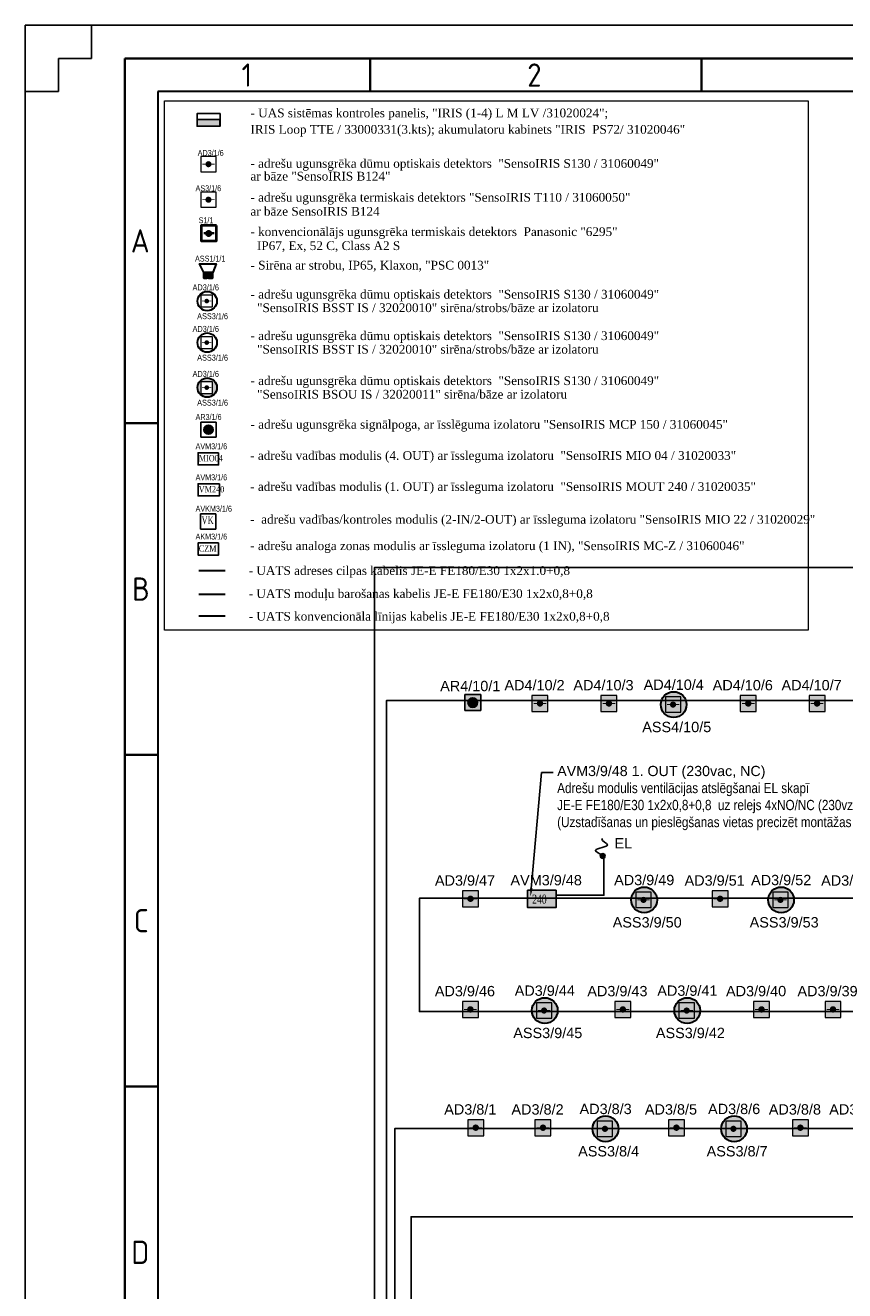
# Model space of a CAD drawing. Header units: millimetres. Extents: x -197461 to 862495, y -970068 to 63888.
# Tile 6 of 205: x -138828 to -122060, y -688896 to -663012. Entities that reach past the tile are written whole.
import ezdxf
from ezdxf import colors
from ezdxf.entities.mleader import LeaderData, LeaderLine
from ezdxf.math import Vec2, Vec3

# ---------------------------------------------------------------- set-up
doc = ezdxf.new("R2010")
doc.units = ezdxf.units.MM
doc.layers.get('0').update_dxf_attribs({"linetype": 'CONTINUOUS'})
for name, color, linetype, lineweight in [('Hatch', 7, 'CONTINUOUS', 0), ('Karlis_UAS_black', 7, 'CONTINUOUS', 30), ('S-STRS', 7, 'CONTINUOUS', 9)]:
    doc.layers.add(name, color=color, linetype=linetype, lineweight=lineweight)
doc.layers.add('Rasējuma lapa', color=7, linetype='CONTINUOUS')
doc.layers.add('UAS', color=240, linetype='CONTINUOUS')
doc.styles.add('ARIAL', font='arialbd.ttf')
doc.styles.add('ISO', font='iso')
doc.styles.add('Karlis_times', font='times.ttf', dxfattribs={"height": 2.2})
doc.styles.add('saurais70', font='arial.ttf', dxfattribs={"width": 0.7, "height": 250})

# ---------------------------------------------------------------- blocks, each defined once
blk = doc.blocks.new('A2_L')
at = {"layer": 'Rasējuma lapa'}
for p, q in [((0, 420), (-594, 420)), ((-594, 420), (-594, 0)), ((-584, 420), (-584, 415)), ((-584, 415), (-589, 415)), ((-589, 415), (-589, 410)), ((-589, 410), (-594, 410))]:
    blk.add_line(p, q, dxfattribs=at)
at = {"layer": 'Rasējuma lapa', "lineweight": 35}
for p, q in [((-5, 415), (-579, 415)), ((-579, 415), (-579, 5)), ((-542, 410), (-542, 415)), ((-492, 410), (-492, 415)), ((-574, 360), (-579, 360)), ((-574, 310), (-579, 310)), ((-574, 260), (-579, 260))]:
    blk.add_line(p, q, dxfattribs=at)
at = {"layer": 'Rasējuma lapa', "lineweight": 30}
for p, q in [((-10, 410), (-574, 410)), ((-574, 410), (-574, 10))]:
    blk.add_line(p, q, dxfattribs=at)
at = {"layer": 'Rasējuma lapa', "style": 'ISO'}
for s, p in [('1', (-561.38, 410.75)), ('2', (-518.29, 410.75)), ('A', (-578.08, 385.75)), ('B', (-577.9, 333.25)), ('C', (-577.64, 283.25)), ('D', (-578, 233.25))]:
    blk.add_text(s, height=3.5, dxfattribs=at).set_placement(p)
blk = doc.blocks.new('*U1293')
at = {"layer": 'Rasējuma lapa'}
blk.add_blockref('A2_L', (0, 0), dxfattribs=at)
blk = doc.blocks.new('AD-proj')
at = {"lineweight": 5}
blk.add_lwpolyline([(-250, -250), (250, -250), (250, 250), (-250, 250)], close=True, dxfattribs=at)
at = {"const_width": 30}
blk.add_lwpolyline([(-200, 0), (200, 0)], dxfattribs=at)
at = {"const_width": 100}
blk.add_lwpolyline([(-50, 0, 1), (50, 0, 1)], format="xyb", close=True, dxfattribs=at)
blk = doc.blocks.new('AP')
blk.add_hatch(color=256).paths.add_polyline_path([(150, 0, 1), (-150, 0, 1)])
for p, q in [((-250, 250), (250, 250)), ((-250, -250), (-250, 250)), ((250, 250), (250, -250)), ((250, -250), (-250, -250))]:
    blk.add_line(p, q)
blk.add_circle((0, 0), 150)

msp = doc.modelspace()

# ---------------------------------------------------------------- hatches: boundary and pattern name
at = {"layer": 'Hatch', "lineweight": 35, "ltscale": 14}
h = msp.add_hatch(dxfattribs=at)
h.set_pattern_fill('ANGLE', color=5, scale=0.651455)
h.set_pattern_definition([(0, (-3477528.155, 3680925.8674), (0, 4.550412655), [3.3093910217, -1.241021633]), (90, (-3477528.155, 3680925.8674), (-4.550412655, 3e-16), [3.3093910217, -1.241021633])])
h.paths.add_polyline_path([(-135024.03985, -667270.24934, 1), (-135125.60493, -667270.24934, 1)])
at = {"layer": 'S-STRS', "true_color": 0xffffff}
h = msp.add_hatch(dxfattribs=at)
h.set_pattern_fill('ANGLE', scale=0.5625)
h.set_pattern_definition([(0, (4383760.138, 5326782.915), (0, 3.9290625), [2.8575, -1.0715625]), (90, (4383760.138, 5326782.915), (-3.9290625, 2e-16), [2.8575, -1.0715625])])
h.paths.add_polyline_path([(-128549.72321, -680703.18933), (-128549.66111, -681059.00965), (-127966.36232, -681059.00965), (-127966.42442, -680703.12723)])
at = {"layer": 'UAS', "linetype": 'Continuous', "lineweight": 25}
msp.add_hatch(color=1, dxfattribs=at).paths.add_polyline_path([(-135312.62947, -664936.46237), (-135312.62947, -665075.48935), (-134843.66328, -665075.48935), (-134843.66328, -664936.46237)])
at = {"layer": 'UAS', "linetype": 'ByBlock', "lineweight": 35, "ltscale": 10}
h = msp.add_hatch(dxfattribs=at)
h.set_pattern_fill('ANGLE', color=1, scale=0.920742)
h.set_pattern_definition([(0, (-171136.416, -1387463.744), (0, 6.43138418), [4.67737031, -1.75401387]), (90, (-171136.416, -1387463.744), (-6.43138418, 4e-16), [4.67737031, -1.75401387])])
h.paths.add_polyline_path([(-135177.56969, -668186.54263), (-134996.71345, -668186.54263), (-134996.71345, -668067.22442), (-135177.56969, -668067.22442)])
at = {"layer": 'UAS', "true_color": 0xc7c8ca}
h = msp.add_hatch(color=9, dxfattribs=at)
h.dxf.hatch_style = 1
h.paths.add_polyline_path([(-134906.94228, -670422.43285, 1), (-135303.00232, -670422.43285, 1)])
h.paths.add_polyline_path([(-134996.09569, -670540.19027), (-135232.68636, -670540.19027), (-135232.68636, -670303.5996), (-134996.09569, -670303.5996)], flags=16)
h.paths.add_polyline_path([(-135090.73196, -670421.89493, -1), (-135138.05009, -670421.89493, -1)], flags=0)
at = {"layer": 'UAS', "lineweight": 50, "true_color": 0xffffff}
h = msp.add_hatch(color=7, dxfattribs=at)
h.dxf.hatch_style = 1
h.paths.add_polyline_path([(-129506.94223, -677030.58545), (-129506.94223, -676703.23075), (-129834.29693, -676703.23075), (-129834.29693, -677030.58545)])
h.paths.add_polyline_path([(-129768.82599, -676866.9081, -1), (-129572.41317, -676866.9081, -1)], flags=16)
h = msp.add_hatch(color=7, dxfattribs=at)
h.dxf.hatch_style = 1
h.paths.add_polyline_path([(-128328.26034, -676883.60783), (-128262.7894, -676883.60783, 1)], flags=16)
h.paths.add_polyline_path([(-128131.84752, -677047.28518), (-128131.84752, -676719.93048), (-128459.20222, -676719.93048), (-128459.20222, -677047.28518)])
h = msp.add_hatch(color=7, dxfattribs=at)
h.dxf.hatch_style = 1
h.paths.add_polyline_path([(-126917.50046, -676883.60783), (-126852.02952, -676883.60783, 1)], flags=16)
h.paths.add_polyline_path([(-126721.08764, -677047.28518), (-126721.08764, -676719.93048), (-127048.44234, -676719.93048), (-127048.44234, -677047.28518)])
h = msp.add_hatch(color=7, dxfattribs=at)
h.dxf.hatch_style = 1
h.paths.add_polyline_path([(-125541.21663, -676906.85997, -1), (-125604.30356, -676906.85997, -1)], flags=0)
h.paths.add_polyline_path([(-125730.47743, -676749.14264), (-125730.47743, -677064.5773), (-125415.04276, -677064.5773), (-125415.04276, -676749.14264)], flags=16)
h.paths.add_polyline_path([(-125296.17892, -676907.57714, 1), (-125824.22623, -676907.57714, 1)])
h.paths.add_polyline_path([(-125415.04276, -677064.5773), (-125730.47743, -677064.5773), (-125730.47743, -676749.14264), (-125415.04276, -676749.14264)], flags=16)
h = msp.add_hatch(color=7, dxfattribs=at)
h.dxf.hatch_style = 1
h.paths.add_polyline_path([(-124066.88528, -676883.60783), (-124001.41434, -676883.60783, 1)], flags=16)
h.paths.add_polyline_path([(-123870.47246, -677047.28518), (-123870.47246, -676719.93048), (-124197.82715, -676719.93048), (-124197.82715, -677047.28518)])
h = msp.add_hatch(color=7, dxfattribs=at)
h.dxf.hatch_style = 1
h.paths.add_polyline_path([(-122658.27379, -676883.60783), (-122592.80285, -676883.60783, 1)], flags=16)
h.paths.add_polyline_path([(-122461.86098, -677047.28518), (-122461.86098, -676719.93048), (-122789.21567, -676719.93048), (-122789.21567, -677047.28518)])
at = {"layer": 'UAS'}
h = msp.add_hatch(color=1, dxfattribs=at)
h.dxf.hatch_style = 1
h.paths.add_polyline_path([(-127061.30663, -680004.57003, 1), (-126963.07547, -680004.57003, 1)])
at = {"layer": 'UAS', "lineweight": 50, "true_color": 0xffffff}
h = msp.add_hatch(color=7, dxfattribs=at)
h.dxf.hatch_style = 1
h.paths.add_polyline_path([(-129750.31464, -680879.06878), (-129684.8437, -680879.06878, 1)], flags=16)
h.paths.add_polyline_path([(-129553.90182, -681042.74613), (-129553.90182, -680715.39143), (-129881.25652, -680715.39143), (-129881.25652, -681042.74613)])
h = msp.add_hatch(color=7, dxfattribs=at)
h.dxf.hatch_style = 1
h.paths.add_polyline_path([(-126145.77539, -680902.32092, -1), (-126208.86232, -680902.32092, -1)], flags=0)
h.paths.add_polyline_path([(-126335.03619, -680744.60358), (-126335.03619, -681060.03825), (-126019.60152, -681060.03825), (-126019.60152, -680744.60358)], flags=16)
h.paths.add_polyline_path([(-125900.73768, -680903.03809, 1), (-126428.78499, -680903.03809, 1)])
h.paths.add_polyline_path([(-126019.60152, -681060.03825), (-126335.03619, -681060.03825), (-126335.03619, -680744.60358), (-126019.60152, -680744.60358)], flags=16)
h = msp.add_hatch(color=7, dxfattribs=at)
h.dxf.hatch_style = 1
h.paths.add_polyline_path([(-124642.28723, -680879.06878), (-124576.81629, -680879.06878, 1)], flags=16)
h.paths.add_polyline_path([(-124445.87441, -681042.74613), (-124445.87441, -680715.39143), (-124773.22911, -680715.39143), (-124773.22911, -681042.74613)])
at = {"layer": 'UAS', "lineweight": 50, "true_color": 0xc7c8ca}
h = msp.add_hatch(color=9, dxfattribs=at)
h.dxf.hatch_style = 1
h.paths.add_polyline_path([(-123343.34567, -680902.32092, -1), (-123406.4326, -680902.32092, -1)], flags=0)
h.paths.add_polyline_path([(-123532.60647, -680744.60358), (-123532.60647, -681060.03825), (-123217.1718, -681060.03825), (-123217.1718, -680744.60358)], flags=16)
h.paths.add_polyline_path([(-123098.30796, -680903.03809, 1), (-123626.35527, -680903.03809, 1)])
h.paths.add_polyline_path([(-123217.1718, -681060.03825), (-123532.60647, -681060.03825), (-123532.60647, -680744.60358), (-123217.1718, -680744.60358)], flags=16)
at = {"layer": 'UAS', "lineweight": 50, "true_color": 0xffffff}
h = msp.add_hatch(color=7, dxfattribs=at)
h.dxf.hatch_style = 1
h.paths.add_polyline_path([(-129752.40166, -683142.2806), (-129686.93072, -683142.2806, 1)], flags=16)
h.paths.add_polyline_path([(-129555.98884, -683305.95795), (-129555.98884, -682978.60325), (-129883.34353, -682978.60325), (-129883.34353, -683305.95795)])
at = {"layer": 'UAS', "lineweight": 50, "true_color": 0xc7c8ca}
h = msp.add_hatch(color=9, dxfattribs=at)
h.dxf.hatch_style = 1
h.paths.add_polyline_path([(-128180.12268, -683165.53274, -1), (-128243.20962, -683165.53274, -1)], flags=0)
h.paths.add_polyline_path([(-128369.38348, -683007.81541), (-128369.38348, -683323.25007), (-128053.94882, -683323.25007), (-128053.94882, -683007.81541)], flags=16)
h.paths.add_polyline_path([(-127935.08498, -683166.24992, 1), (-128463.13229, -683166.24992, 1)])
h.paths.add_polyline_path([(-128053.94882, -683323.25007), (-128369.38348, -683323.25007), (-128369.38348, -683007.81541), (-128053.94882, -683007.81541)], flags=16)
at = {"layer": 'UAS', "lineweight": 50, "true_color": 0xffffff}
h = msp.add_hatch(color=7, dxfattribs=at)
h.dxf.hatch_style = 1
h.paths.add_polyline_path([(-126632.37756, -683142.2806), (-126566.90662, -683142.2806, 1)], flags=16)
h.paths.add_polyline_path([(-126435.96474, -683305.95795), (-126435.96474, -682978.60325), (-126763.31944, -682978.60325), (-126763.31944, -683305.95795)])
h = msp.add_hatch(color=7, dxfattribs=at)
h.dxf.hatch_style = 1
h.paths.add_polyline_path([(-125262.41615, -683165.53274, -1), (-125325.50308, -683165.53274, -1)], flags=0)
h.paths.add_polyline_path([(-125451.67695, -683007.81541), (-125451.67695, -683323.25007), (-125136.24228, -683323.25007), (-125136.24228, -683007.81541)], flags=16)
h.paths.add_polyline_path([(-125017.37844, -683166.24992, 1), (-125545.42575, -683166.24992, 1)])
h.paths.add_polyline_path([(-125136.24228, -683323.25007), (-125451.67695, -683323.25007), (-125451.67695, -683007.81541), (-125136.24228, -683007.81541)], flags=16)
h = msp.add_hatch(color=7, dxfattribs=at)
h.dxf.hatch_style = 1
h.paths.add_polyline_path([(-123794.52999, -683142.2806), (-123729.05905, -683142.2806, 1)], flags=16)
h.paths.add_polyline_path([(-123598.11717, -683305.95795), (-123598.11717, -682978.60325), (-123925.47187, -682978.60325), (-123925.47187, -683305.95795)])
h = msp.add_hatch(color=7, dxfattribs=at)
h.dxf.hatch_style = 1
h.paths.add_polyline_path([(-122332.45413, -683142.2806), (-122266.98319, -683142.2806, 1)], flags=16)
h.paths.add_polyline_path([(-122136.04131, -683305.95795), (-122136.04131, -682978.60325), (-122463.396, -682978.60325), (-122463.396, -683305.95795)])
h = msp.add_hatch(color=7, dxfattribs=at)
h.dxf.hatch_style = 1
h.paths.add_polyline_path([(-129642.71067, -685561.79374), (-129577.23973, -685561.79374, 1)], flags=16)
h.paths.add_polyline_path([(-129446.29785, -685725.47109), (-129446.29785, -685398.11639), (-129773.65255, -685398.11639), (-129773.65255, -685725.47109)])
h = msp.add_hatch(color=7, dxfattribs=at)
h.dxf.hatch_style = 1
h.paths.add_polyline_path([(-128266.75482, -685561.79374), (-128201.28388, -685561.79374, 1)], flags=16)
h.paths.add_polyline_path([(-128070.342, -685725.47109), (-128070.342, -685398.11639), (-128397.69669, -685398.11639), (-128397.69669, -685725.47109)])
at = {"layer": 'UAS', "lineweight": 50, "true_color": 0xc7c8ca}
h = msp.add_hatch(color=9, dxfattribs=at)
h.dxf.hatch_style = 1
h.paths.add_polyline_path([(-126935.09625, -685585.04588, -1), (-126998.18318, -685585.04588, -1)], flags=0)
h.paths.add_polyline_path([(-127124.35705, -685427.32854), (-127124.35705, -685742.76321), (-126808.92238, -685742.76321), (-126808.92238, -685427.32854)], flags=16)
h.paths.add_polyline_path([(-126690.05854, -685585.76305, 1), (-127218.10585, -685585.76305, 1)])
h.paths.add_polyline_path([(-126808.92238, -685742.76321), (-127124.35705, -685742.76321), (-127124.35705, -685427.32854), (-126808.92238, -685427.32854)], flags=16)
at = {"layer": 'UAS', "lineweight": 50, "true_color": 0xffffff}
h = msp.add_hatch(color=7, dxfattribs=at)
h.dxf.hatch_style = 1
h.paths.add_polyline_path([(-125536.44983, -685561.79374), (-125470.97889, -685561.79374, 1)], flags=16)
h.paths.add_polyline_path([(-125340.03702, -685725.47109), (-125340.03702, -685398.11639), (-125667.39171, -685398.11639), (-125667.39171, -685725.47109)])
at = {"layer": 'UAS', "lineweight": 50, "true_color": 0xc7c8ca}
h = msp.add_hatch(color=9, dxfattribs=at)
h.dxf.hatch_style = 1
h.paths.add_polyline_path([(-124305.70452, -685585.04588, -1), (-124368.79145, -685585.04588, -1)], flags=0)
h.paths.add_polyline_path([(-124494.96532, -685427.32854), (-124494.96532, -685742.76321), (-124179.53065, -685742.76321), (-124179.53065, -685427.32854)], flags=16)
h.paths.add_polyline_path([(-124060.66681, -685585.76305, 1), (-124588.71412, -685585.76305, 1)])
h.paths.add_polyline_path([(-124179.53065, -685742.76321), (-124494.96532, -685742.76321), (-124494.96532, -685427.32854), (-124179.53065, -685427.32854)], flags=16)
at = {"layer": 'UAS', "lineweight": 50, "true_color": 0xffffff}
h = msp.add_hatch(color=7, dxfattribs=at)
h.dxf.hatch_style = 1
h.paths.add_polyline_path([(-123000.54404, -685561.79374), (-122935.0731, -685561.79374, 1)], flags=16)
h.paths.add_polyline_path([(-122804.13122, -685725.47109), (-122804.13122, -685398.11639), (-123131.48592, -685398.11639), (-123131.48592, -685725.47109)])

# ---------------------------------------------------------------- linework, layer by layer
at = {"layer": 'Karlis_UAS_black', "color": 5, "lineweight": 40, "ltscale": 0.2}
msp.add_lwpolyline([(-134916.58085, -667108.23619), (-135229.27921, -667108.29077), (-135229.22463, -667420.98913), (-134916.52627, -667420.98913)], close=True, dxfattribs=at)
at = {"layer": 'UAS', "color": 5, "lineweight": 35, "ltscale": 14}
msp.add_line((-135174.80893, -667266.33738), (-134964.42753, -667266.33738), dxfattribs=at)
at = {"layer": 'UAS', "color": 1, "lineweight": 30}
msp.add_line((-134736.98555, -674173.01194), (-135279.50278, -674173.01194), dxfattribs=at)
at = {"layer": 'UAS', "color": 104, "lineweight": 30}
msp.add_line((-134736.98555, -674657.73448), (-135279.50278, -674657.73448), dxfattribs=at)
at = {"layer": 'UAS', "color": 5, "lineweight": 30}
msp.add_line((-134736.98555, -675097.95879), (-135279.50278, -675097.95879), dxfattribs=at)
at = {"layer": 'UAS', "color": 7, "lineweight": 13}
msp.add_lwpolyline([(-135982.60179, -664557.33474), (-122805.53147, -664557.33474), (-122805.53147, -675382.77451), (-135982.60179, -675382.77451)], close=True, dxfattribs=at)
at = {"layer": 'UAS', "color": 1, "linetype": 'Continuous', "lineweight": 25}
for points in [[(-135312.86028, -665075.48935), (-134843.66328, -665075.48935), (-134843.66328, -664936.46237), (-135312.86028, -664936.46237)], [(-134842.93094, -665075.76881), (-135312.62947, -665075.76881), (-135312.62947, -664816.5745), (-134842.93094, -664816.5745)]]:
    msp.add_lwpolyline(points, close=True, dxfattribs=at)
at = {"layer": 'UAS', "color": 1}
for points in [[(-132744.161, -700236.98476), (-131436.46277, -700236.98476), (-131436.46277, -676824.11101), (-60564.66943, -676824.11101), (-60564.66943, -674060.59034), (-93687.97077, -674060.59034), (-93687.97077, -671879.85465), (-59843.29928, -671879.85465), (-59843.29928, -667323.16657), (-113851.28534, -667323.16657), (-113851.28534, -671872.34418), (-93846.6452, -671872.34418), (-93846.6452, -674099.56136), (-131680.02955, -674099.56136), (-131680.02955, -699971.28088), (-132767.24092, -699971.28088)], [(-132751.52693, -700833.8171), (-130933.00141, -700833.8171), (-130933.00141, -687382.16858), (-60974.58347, -687382.16858), (-60974.58347, -685557.34591), (-105416.74223, -685557.34591), (-105416.74223, -683122.64493), (-61063.77261, -683122.64493), (-61063.77261, -680867.69462), (-130762.66426, -680867.69462), (-130762.66426, -683188.34767), (-105616.17481, -683188.34767), (-105616.17481, -685576.06646), (-131263.54755, -685576.06646), (-131263.54755, -700601.07585), (-132767.3023, -700601.07585)]]:
    msp.add_lwpolyline(points, dxfattribs=at)
at = {"layer": 'UAS', "color": 1, "lineweight": 30}
for points in [[(-134993.09629, -668067.22442), (-135177.56969, -668067.22442), (-135264.38065, -667893.67101), (-134924.37113, -667893.67101)], [(-135177.56969, -668067.22442), (-134996.71345, -668067.22442), (-134996.71345, -668186.54263), (-135177.56969, -668186.54263)]]:
    msp.add_lwpolyline(points, close=True, dxfattribs=at)
at = {"layer": 'UAS', "color": 1, "ltscale": 0.2}
for points in [[(-134872.73061, -671754.67504), (-135293.10779, -671754.71843), (-135293.0644, -672003.31881), (-134872.68721, -672003.31882)], [(-134855.66576, -672390.33248), (-135293.10779, -672390.37587), (-135293.0644, -672638.97626), (-134855.62236, -672638.97626)], [(-134929.38109, -673007.245), (-135240.13158, -673007.29924), (-135240.07734, -673318.04972), (-134929.32685, -673318.04972)], [(-134872.73061, -673601.28653), (-135293.10779, -673601.32992), (-135293.0644, -673849.93031), (-134872.68721, -673849.93031)]]:
    msp.add_lwpolyline(points, close=True, dxfattribs=at)
at = {"layer": 'UAS', "color": 5, "lineweight": 35, "ltscale": 14}
msp.add_circle((-135074.82239, -667270.24934), 50.78254, dxfattribs=at)
at = {"layer": 'UAS', "color": 1, "lineweight": 30}
for centre, radius in [((-135104.9723, -668653.36109), 198.03002), ((-135104.9723, -669502.34833), 198.03002), ((-135104.9723, -670422.43285), 198.03002), ((-125560.20257, -676907.57714), 264.02365), ((-126164.76134, -680903.03809), 264.02365), ((-123362.33162, -680903.03809), 264.02365), ((-128199.10863, -683166.24992), 264.02365), ((-125281.4021, -683166.24992), 264.02365), ((-126954.08219, -685585.76305), 264.02365), ((-124324.69046, -685585.76305), 264.02365)]:
    msp.add_circle(centre, radius, dxfattribs=at)
at = {"layer": 'UAS', "color": 1}
msp.add_circle((-127012.19105, -680004.57003), 49.11558, dxfattribs=at)
msp.add_spline([(-127008.46944, -679984.89409), (-127160.09863, -679886.6108), (-126914.22399, -679773.98415), (-127033.06753, -679647.0302), (-127033.06753, -679644.99033)], degree=3, dxfattribs=at)

# ---------------------------------------------------------------- block references
at = {"layer": 'Rasējuma lapa', "xscale": 135.6730224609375, "yscale": 135.6730224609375, "zscale": 135.6730224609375}
msp.add_blockref('*U1293', (-58237.88142, -719994.26891), dxfattribs=at)
at = {"layer": 'UAS'}
for p, xscale, yscale, zscale in [((-135079.18261, -665852.80482), 0.6215009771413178, 0.6215009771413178, 0.6215009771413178), ((-135079.18261, -666579.00148), 0.6215009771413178, 0.6215009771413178, 0.6215009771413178), ((-135114.39102, -668652.82318), 0.473181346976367, 0.473181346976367, 0.473181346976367), ((-135114.39102, -669501.81041), 0.473181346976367, 0.473181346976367, 0.473181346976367), ((-135114.39102, -670421.89493), 0.473181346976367, 0.473181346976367, 0.473181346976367), ((-128295.52487, -676883.60783), 0.6547093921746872, 0.6547093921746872, 0.6547093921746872), ((-126884.76499, -676883.60783), 0.6547093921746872, 0.6547093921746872, 0.6547093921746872), ((-125572.76009, -676906.85997), 0.6308693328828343, 0.6308693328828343, 0.6308693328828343), ((-124034.14981, -676883.60783), 0.6547093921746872, 0.6547093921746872, 0.6547093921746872), ((-122625.53832, -676883.60783), 0.6547093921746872, 0.6547093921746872, 0.6547093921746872), ((-129717.57917, -680879.06878), 0.6547093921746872, 0.6547093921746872, 0.6547093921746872), ((-126177.31886, -680902.32092), 0.6308693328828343, 0.6308693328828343, 0.6308693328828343), ((-124609.55176, -680879.06878), 0.6547093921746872, 0.6547093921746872, 0.6547093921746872), ((-123374.88914, -680902.32092), 0.6308693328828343, 0.6308693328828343, 0.6308693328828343), ((-129719.66619, -683142.2806), 0.6547093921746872, 0.6547093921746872, 0.6547093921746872), ((-128211.66615, -683165.53274), 0.6308693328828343, 0.6308693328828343, 0.6308693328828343), ((-126599.64209, -683142.2806), 0.6547093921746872, 0.6547093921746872, 0.6547093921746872), ((-125293.95962, -683165.53274), 0.6308693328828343, 0.6308693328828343, 0.6308693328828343), ((-123761.79452, -683142.2806), 0.6547093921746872, 0.6547093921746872, 0.6547093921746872), ((-122299.71866, -683142.2806), 0.6547093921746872, 0.6547093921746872, 0.6547093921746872), ((-129609.9752, -685561.79374), 0.6547093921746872, 0.6547093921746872, 0.6547093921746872), ((-128234.01935, -685561.79374), 0.6547093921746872, 0.6547093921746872, 0.6547093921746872), ((-125503.71436, -685561.79374), 0.6547093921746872, 0.6547093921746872, 0.6547093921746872), ((-122967.80857, -685561.79374), 0.6547093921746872, 0.6547093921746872, 0.6547093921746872), ((-126966.63971, -685585.04588), 0.6308693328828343, 0.6308693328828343, 0.6308693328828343), ((-124337.24798, -685585.04588), 0.6308693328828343, 0.6308693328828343, 0.6308693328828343)]:
    msp.add_blockref('AD-proj', p, dxfattribs=dict(at, xscale=xscale, yscale=yscale, zscale=zscale))
at = {"layer": 'UAS', "color": 1, "xscale": 0.6215009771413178, "yscale": 0.6215009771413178, "zscale": 0.6215009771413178}
msp.add_blockref('AP', (-135079.18261, -671283.91835), dxfattribs=at)
at = {"layer": 'UAS', "color": 97, "xscale": 0.6547093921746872, "yscale": 0.6547093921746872, "zscale": 0.6547093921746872}
msp.add_blockref('AP', (-129670.61958, -676866.9081), dxfattribs=at)

# ---------------------------------------------------------------- texts
at = {"layer": 'UAS', "color": 7, "style": 'Karlis_times'}
for s, height, p in [('- UAS sistēmas kontroles panelis, "IRIS (1-4) L M LV /31020024";', 178.6815308, (-134219.86076, -664893.27222)), ('IRIS Loop TTE / 33000331(3.kts); akumulatoru kabinets "IRIS  PS72/ 31020046"', 178.6815308, (-134219.86076, -665229.47333)), ('- adrešu ugunsgrēka dūmu optiskais detektors  "SensoIRIS S130 / 31060049"', 178.6815308, (-134221.88848, -665926.45199)), ('ar bāze "SensoIRIS B124"', 178.6815308, (-134221.88848, -666186.79185)), ('- adrešu ugunsgrēka termiskais detektors "SensoIRIS T110 / 31060050"', 178.6815308, (-134221.88848, -666619.49116)), ('ar bāze SensoIRIS B124', 178.6815308, (-134221.88848, -666906.07417)), ('- konvencionālājs ugunsgrēka termiskais detektors  Panasonic "6295"', 178.6815308, (-134221.88848, -667322.49116)), ('  IP67, Ex, 52 C, Class A2 S', 178.6815308, (-134221.88848, -667609.07417)), ('- Sirēna ar strobu, IP65, Klaxon, "PSC 0013"', 178.6815308, (-134219.27261, -668007.27166)), ('- adrešu ugunsgrēka dūmu optiskais detektors  "SensoIRIS S130 / 31060049"', 178.6815308, (-134219.27261, -668601.63205)), ('  "SensoIRIS BSST IS / 32020010" sirēna/strobs/bāze ar izolatoru', 178.6815308, (-134219.27261, -668878.5913)), ('- adrešu ugunsgrēka dūmu optiskais detektors  "SensoIRIS S130 / 31060049"', 178.6815308, (-134219.27261, -669450.61928)), ('  "SensoIRIS BSST IS / 32020010" sirēna/strobs/bāze ar izolatoru', 178.6815308, (-134219.27261, -669727.57853)), ('- adrešu ugunsgrēka dūmu optiskais detektors  "SensoIRIS S130 / 31060049"', 178.6815308, (-134219.27261, -670370.7038)), ('  "SensoIRIS BSOU IS / 32020011" sirēna/bāze ar izolatoru', 178.6815308, (-134219.27261, -670647.66305)), ('- adrešu ugunsgrēka signālpoga, ar īsslēguma izolatoru "SensoIRIS MCP 150 / 31060045"', 178.6815308, (-134219.27261, -671264.29489)), ('- adrešu vadības modulis (4. OUT) ar īssleguma izolatoru  "SensoIRIS MIO 04 / 31020033"', 178.6815308, (-134224.76498, -671900.62422)), ('- adrešu vadības modulis (1. OUT) ar īssleguma izolatoru  "SensoIRIS MOUT 240 / 31020035"', 178.6815308, (-134224.76498, -672536.28167)), ('-  adrešu vadības/kontroles modulis (2-IN/2-OUT) ar īssleguma izolatoru "SensoIRIS MIO 22 / 31020029"', 178.68153076, (-134224.76498, -673206.86364)), ('- adrešu analoga zonas modulis ar īssleguma izolatoru (1 IN), "SensoIRIS MC-Z / 31060046"', 178.6815308, (-134224.76498, -673747.23572)), ('- UATS adreses cilpas kabelis JE-E FE180/E30 1x2x1.0+0,8 ', 178.6815308, (-134256.55202, -674255.29681)), ('- UATS moduļu barošanas kabelis JE-E FE180/E30 1x2x0,8+0,8 ', 178.6815308, (-134256.55202, -674727.29227)), ('- UATS konvencionāla līnijas kabelis JE-E FE180/E30 1x2x0,8+0,8 ', 178.6815308, (-134256.55202, -675190.0842))]:
    msp.add_text(s, height=height, dxfattribs=at).set_placement(p)
at = {"layer": 'UAS', "color": 1}
for s, height, style, width, p in [('AD3/1/6', 120.52951, 'saurais70', 0.8, (-135299.85865, -665682.07979)), ('AS3/1/6', 120.52951, 'saurais70', 0.8, (-135343.64442, -666404.42775)), ('ASS1/1/1', 120.52951, 'saurais70', 0.8, (-135354.47288, -667843.93612)), ('AD3/1/6', 122.353931, 'saurais70', 0.8, (-135404.80955, -668433.92577)), ('ASS3/1/6', 122.353931, 'saurais70', 0.8, (-135310.53553, -669022.79641)), ('AD3/1/6', 122.353931, 'saurais70', 0.8, (-135404.80955, -669282.913)), ('ASS3/1/6', 122.353931, 'saurais70', 0.8, (-135310.53553, -669871.78364)), ('AD3/1/6', 122.353931, 'saurais70', 0.8, (-135404.80955, -670202.99753)), ('ASS3/1/6', 122.353931, 'saurais70', 0.8, (-135310.53553, -670791.86816)), ('AR3/1/6', 120.52951, 'saurais70', 0.8, (-135343.64442, -671083.68063)), ('AVM3/1/6', 120.52951, 'saurais70', 0.8, (-135343.64442, -671683.06983)), ('MIO04', 130.515205, 'Karlis_times', 0.7, (-135277.64775, -671931.98441)), ('AVM3/1/6', 120.52951, 'saurais70', 0.8, (-135343.64442, -672318.72727)), ('VM240', 130.515205, 'Karlis_times', 0.7, (-135277.64775, -672567.64185)), ('AVKM3/1/6', 120.52951, 'saurais70', 0.8, (-135343.64442, -672960.22297)), ('VK', 163.144006, 'Karlis_times', 0.7, (-135220.80652, -673215.75492)), ('AKM3/1/6', 120.52951, 'saurais70', 0.8, (-135343.64442, -673529.68133)), ('CZM', 130.515205, 'Karlis_times', 0.7, (-135277.64775, -673778.5959)), ('240', 186.805669, 'Karlis_times', 0.7, (-128455.48888, -680980.496))]:
    msp.add_text(s, height=height, dxfattribs=dict(at, style=style, width=width)).set_placement(p)
at = {"layer": 'UAS', "color": 5, "style": 'saurais70', "width": 0.8}
msp.add_text('S1/1', height=120.52951, dxfattribs=at).set_placement((-135280.85865, -667059.07979))

# ---------------------------------------------------------------- next in the draw order: texts
at = {"layer": 'UAS', "color": 251, "linetype": 'Continuous', "lineweight": 20, "true_color": 0x636466, "char_height": 211.43847656, "attachment_point": 5, "style": 'ARIAL', "bg_fill": 3, "box_fill_scale": 1.1, "bg_fill_color": 256, "bg_fill_transparency": 0}
for s, insert in [('\\A1;{\\fArial|b0|i0|c186|p34;\\C1;AR\\fArial|b0|i0|c0|p34;4\\fArial|b0|i0|c186|p34;/\\fArial|b0|i0|c0|p34;10\\fArial|b0|i0|c186|p34;/\\fArial|b0|i0|c0|p34;1}', (-129722.5407, -676528.44287)), ('\\A1;{\\fArial|b0|i0|c186|p34;\\C1;AVM\\fArial|b0|i0|c0|p34;3\\fArial|b0|i0|c186|p34;/\\fArial|b0|i0|c0|p34;9\\fArial|b0|i0|c186|p34;/\\fArial|b0|i0|c0|p34;48}', (-128168.93079, -680500.04839))]:
    msp.add_mtext(s, dxfattribs=dict(at, insert=insert))
at = {"layer": 'UAS', "color": 251, "linetype": 'Continuous', "lineweight": 20, "true_color": 0x636466, "attachment_point": 5, "style": 'ARIAL', "bg_fill": 3, "box_fill_scale": 1.1, "bg_fill_color": 256, "bg_fill_transparency": 0}
for s, insert, char_height, width in [('\\A1;{\\fArial|b0|i0|c186|p34;\\C1;AD\\fArial|b0|i0|c0|p34;4\\fArial|b0|i0|c186|p34;/\\fArial|b0|i0|c0|p34;10\\fArial|b0|i0|c186|p34;/\\fArial|b0|i0|c0|p34;4}', (-125558.35558, -676501.52652), 211.43847656, 1384.0133841), ('\\A1;{\\fArial|b0|i0|c186|p34;\\C1;AD\\fArial|b0|i0|c0|p34;4\\fArial|b0|i0|c186|p34;/\\fArial|b0|i0|c0|p34;10\\fArial|b0|i0|c186|p34;/\\fArial|b0|i0|c0|p34;7}', (-122737.40679, -676510.95028), 211.43847656, 1215.9875825), ('\\A1;{\\fArial|b0|i0|c186|p34;\\C1;ASS\\fArial|b0|i0|c0|p34;4\\fArial|b0|i0|c186|p34;/\\fArial|b0|i0|c0|p34;10\\fArial|b0|i0|c186|p34;/\\fArial|b0|i0|c0|p34;5}', (-125497.05928, -677366.92548), 211.43847656, 1193.7764465), ('\\A1;{\\fArial|b0|i0|c186|p34;\\C5;EL}', (-126589.84312, -679744.76872), 211.4384766, 556.1633649), ('\\A1;{\\fArial|b0|i0|c186|p34;\\C1;AD\\fArial|b0|i0|c0|p34;3\\fArial|b0|i0|c186|p34;/\\fArial|b0|i0|c0|p34;9\\fArial|b0|i0|c186|p34;/\\fArial|b0|i0|c0|p34;47}', (-129829.44764, -680506.41123), 211.43847656, 1215.9875825), ('\\A1;{\\fArial|b0|i0|c186|p34;\\C1;ASS\\fArial|b0|i0|c0|p34;3\\fArial|b0|i0|c186|p34;/\\fArial|b0|i0|c0|p34;9\\fArial|b0|i0|c186|p34;/\\fArial|b0|i0|c0|p34;50}', (-126101.61804, -681362.38642), 211.43847656, 1193.7764465), ('\\A1;{\\fArial|b0|i0|c186|p34;\\C1;ASS\\fArial|b0|i0|c0|p34;3\\fArial|b0|i0|c186|p34;/\\fArial|b0|i0|c0|p34;9\\fArial|b0|i0|c186|p34;/\\fArial|b0|i0|c0|p34;53}', (-123299.18832, -681362.38642), 211.43847656, 1193.7764465), ('\\A1;{\\fArial|b0|i0|c186|p34;\\C1;AD\\fArial|b0|i0|c0|p34;3\\fArial|b0|i0|c186|p34;/\\fArial|b0|i0|c0|p34;9\\fArial|b0|i0|c186|p34;/\\fArial|b0|i0|c0|p34;46}', (-129831.53465, -682769.62305), 211.43847656, 1215.9875825), ('\\A1;{\\fArial|b0|i0|c186|p34;\\C1;AD\\fArial|b0|i0|c0|p34;3\\fArial|b0|i0|c186|p34;/\\fArial|b0|i0|c0|p34;9\\fArial|b0|i0|c186|p34;/\\fArial|b0|i0|c0|p34;44}', (-128197.26164, -682760.19929), 211.43847656, 1384.0133841), ('\\A1;{\\fArial|b0|i0|c186|p34;\\C1;AD\\fArial|b0|i0|c0|p34;3\\fArial|b0|i0|c186|p34;/\\fArial|b0|i0|c0|p34;9\\fArial|b0|i0|c186|p34;/\\fArial|b0|i0|c0|p34;40}', (-123873.66298, -682769.62305), 211.43847656, 1215.9875825), ('\\A1;{\\fArial|b0|i0|c186|p34;\\C1;AD\\fArial|b0|i0|c0|p34;3\\fArial|b0|i0|c186|p34;/\\fArial|b0|i0|c0|p34;9\\fArial|b0|i0|c186|p34;/\\fArial|b0|i0|c0|p34;39}', (-122411.58712, -682769.62305), 211.43847656, 1215.9875825), ('\\A1;{\\fArial|b0|i0|c186|p34;\\C1;ASS\\fArial|b0|i0|c0|p34;3\\fArial|b0|i0|c186|p34;/\\fArial|b0|i0|c0|p34;9\\fArial|b0|i0|c186|p34;/\\fArial|b0|i0|c0|p34;45}', (-128135.96534, -683625.59825), 211.43847656, 1193.7764465), ('\\A1;{\\fArial|b0|i0|c186|p34;\\C1;ASS\\fArial|b0|i0|c0|p34;3\\fArial|b0|i0|c186|p34;/\\fArial|b0|i0|c0|p34;9\\fArial|b0|i0|c186|p34;/\\fArial|b0|i0|c0|p34;42}', (-125218.2588, -683625.59825), 211.43847656, 1193.7764465), ('\\A1;{\\fArial|b0|i0|c186|p34;\\C1;AD\\fArial|b0|i0|c0|p34;3\\fArial|b0|i0|c186|p34;/\\fArial|b0|i0|c0|p34;8\\fArial|b0|i0|c186|p34;/\\fArial|b0|i0|c0|p34;1}', (-129721.84367, -685189.13619), 211.43847656, 1215.9875825), ('\\A1;{\\fArial|b0|i0|c186|p34;\\C1;AD\\fArial|b0|i0|c0|p34;3\\fArial|b0|i0|c186|p34;/\\fArial|b0|i0|c0|p34;8\\fArial|b0|i0|c186|p34;/\\fArial|b0|i0|c0|p34;3}', (-126952.2352, -685179.71242), 211.43847656, 1384.0133841), ('\\A1;{\\fArial|b0|i0|c186|p34;\\C1;AD\\fArial|b0|i0|c0|p34;3\\fArial|b0|i0|c186|p34;/\\fArial|b0|i0|c0|p34;8\\fArial|b0|i0|c186|p34;/\\fArial|b0|i0|c0|p34;6}', (-124322.84347, -685179.71242), 211.43847656, 1384.0133841), ('\\A1;{\\fArial|b0|i0|c186|p34;\\C1;ASS\\fArial|b0|i0|c0|p34;3\\fArial|b0|i0|c186|p34;/\\fArial|b0|i0|c0|p34;8\\fArial|b0|i0|c186|p34;/\\fArial|b0|i0|c0|p34;4}', (-126890.9389, -686045.11138), 211.43847656, 1193.7764465), ('\\A1;{\\fArial|b0|i0|c186|p34;\\C1;ASS\\fArial|b0|i0|c0|p34;3\\fArial|b0|i0|c186|p34;/\\fArial|b0|i0|c0|p34;8\\fArial|b0|i0|c186|p34;/\\fArial|b0|i0|c0|p34;7}', (-124261.54717, -686045.11138), 211.43847656, 1193.7764465)]:
    msp.add_mtext(s, dxfattribs=dict(at, insert=insert, char_height=char_height, width=width))

# ---------------------------------------------------------------- next in the draw order: linework, layer by layer
at = {"layer": 'UAS', "color": 5}
msp.add_lwpolyline([(-126987.13216, -680014.03197), (-126987.13216, -680807.61436), (-127973.57662, -680807.61436)], dxfattribs=at)
at = {"layer": 'UAS', "color": 1, "ltscale": 0.2}
msp.add_lwpolyline([(-127966.42442, -680703.12723), (-128549.72321, -680703.18933), (-128549.66111, -681059.00965), (-127966.36232, -681059.00965)], close=True, dxfattribs=at)

# ---------------------------------------------------------------- next in the draw order: texts
at = {"layer": 'UAS', "color": 251, "linetype": 'Continuous', "lineweight": 20, "true_color": 0x636466, "char_height": 211.43847656, "attachment_point": 5, "style": 'ARIAL', "bg_fill": 3, "box_fill_scale": 1.1, "bg_fill_color": 256, "bg_fill_transparency": 0}
for s, insert, width in [('\\A1;{\\fArial|b0|i0|c186|p34;\\C1;AD\\fArial|b0|i0|c0|p34;4\\fArial|b0|i0|c186|p34;/\\fArial|b0|i0|c0|p34;10\\fArial|b0|i0|c186|p34;/\\fArial|b0|i0|c0|p34;2}', (-128407.39333, -676510.95028), 1215.9875825), ('\\A1;{\\fArial|b0|i0|c186|p34;\\C1;AD\\fArial|b0|i0|c0|p34;4\\fArial|b0|i0|c186|p34;/\\fArial|b0|i0|c0|p34;10\\fArial|b0|i0|c186|p34;/\\fArial|b0|i0|c0|p34;3}', (-126996.63346, -676510.95028), 1215.9875825), ('\\A1;{\\fArial|b0|i0|c186|p34;\\C1;AD\\fArial|b0|i0|c0|p34;4\\fArial|b0|i0|c186|p34;/\\fArial|b0|i0|c0|p34;10\\fArial|b0|i0|c186|p34;/\\fArial|b0|i0|c0|p34;6}', (-124146.01827, -676510.95028), 1215.9875825), ('\\A1;{\\fArial|b0|i0|c186|p34;\\C1;AD\\fArial|b0|i0|c0|p34;3\\fArial|b0|i0|c186|p34;/\\fArial|b0|i0|c0|p34;9\\fArial|b0|i0|c186|p34;/\\fArial|b0|i0|c0|p34;41}', (-125279.5551, -682760.19929), 1384.0133841), ('\\A1;{\\fArial|b0|i0|c186|p34;\\C1;AD\\fArial|b0|i0|c0|p34;3\\fArial|b0|i0|c186|p34;/\\fArial|b0|i0|c0|p34;8\\fArial|b0|i0|c186|p34;/\\fArial|b0|i0|c0|p34;2}', (-128345.88781, -685189.13619), 1215.9875825), ('\\A1;{\\fArial|b0|i0|c186|p34;\\C1;AD\\fArial|b0|i0|c0|p34;3\\fArial|b0|i0|c186|p34;/\\fArial|b0|i0|c0|p34;8\\fArial|b0|i0|c186|p34;/\\fArial|b0|i0|c0|p34;5}', (-125615.58283, -685189.13619), 1215.9875825), ('\\A1;{\\fArial|b0|i0|c186|p34;\\C1;AD\\fArial|b0|i0|c0|p34;3\\fArial|b0|i0|c186|p34;/\\fArial|b0|i0|c0|p34;8\\fArial|b0|i0|c186|p34;/\\fArial|b0|i0|c0|p34;8}', (-123079.67704, -685189.13619), 1215.9875825)]:
    msp.add_mtext(s, dxfattribs=dict(at, insert=insert, width=width))

# ---------------------------------------------------------------- next in the draw order: leaders
at = {"layer": 'UAS', "color": 18, "true_color": 0x000000}
ml = msp.add_multileader_mtext('Standard', dxfattribs=at)
ml.set_content('\\A1;{\\fArial|b0|i0|c186|p34;\\C1;AVM3/9/48 \\C7;1. OUT (230vac, NC)\\fArial|b0|i0|c0|p34;\\P\\fArial Narrow|b0|i0|c0|p34;\\C256;\\c0;Adre\\fArial Narrow|b0|i0|c186|p34;šu modulis ventilācijas atslēgšanai EL skapī\\fArial Narrow|b0|i0|c0|p34;\\P\\fArial Narrow|b0|i0|c186|p34;JE-E FE180/E30 1x2x0,8+0,8 \\fArial Narrow|b0|i0|c0|p34; uz relejs 4xNO/NC (230vzc/230vac)\\fArial Narrow|b0|i0|c186|p34;\\P\\fArial Narrow|b0|i0|c0|p34;(\\fArial Narrow|b0|i0|c186|p34;Uzstadīšanas un pieslēgšanas vietas precizēt montāžas laikā)}', color=(41, 19, 236))
ml.set_leader_properties()
ml.build(insert=Vec2(0, 0))
ml.multileader.update_dxf_attribs({"text_right_attachment_type": 6, "dogleg_length": 0.36, "arrow_head_size": 166.99834})
ctx = ml.context
ctx.base_point, ctx.char_height, ctx.arrow_head_size, ctx.landing_gap_size, ctx.plane_origin = Vec3(-128027.19013, -678295.79214), 208.74792195, 166.99834, 83.49917, Vec3(-123161.86269, -706038.69463)
ctx.right_attachment = 6
notes = []
notes.append((ctx, [(0, (1, 1, 0), (-128263.16519, -678295.79214), (1, 0), 235.97506, [(0, [(-128488.55592, -680832.95173)], 0, [])])]))
ctx.mtext.insert, ctx.mtext.width, ctx.mtext.flow_direction = Vec3(-127943.69096, -678160.73252), 7158.7904369, 5
for ctx, leaders in notes:
    for number, flags, end, landing, length, lines in leaders:
        leader = LeaderData()
        leader.index, (leader.has_last_leader_line, leader.has_dogleg_vector, leader.attachment_direction) = number, flags
        leader.last_leader_point, leader.dogleg_vector, leader.dogleg_length = Vec3(end), Vec3(landing), length
        for number, points, colour, breaks in lines:
            line = LeaderLine()
            line.index, line.vertices, line.color, line.breaks = number, Vec3.list(points), colors.encode_raw_color(colour), breaks
            leader.lines.append(line)
        ctx.leaders.append(leader)

# ---------------------------------------------------------------- next in the draw order: texts
at = {"layer": 'UAS', "color": 251, "linetype": 'Continuous', "lineweight": 20, "true_color": 0x636466, "char_height": 211.43847656, "attachment_point": 5, "style": 'ARIAL', "bg_fill": 3, "box_fill_scale": 1.1, "bg_fill_color": 256, "bg_fill_transparency": 0}
for s, insert, width in [('\\A1;{\\fArial|b0|i0|c186|p34;\\C1;AD\\fArial|b0|i0|c0|p34;3\\fArial|b0|i0|c186|p34;/\\fArial|b0|i0|c0|p34;9\\fArial|b0|i0|c186|p34;/\\fArial|b0|i0|c0|p34;49}', (-126162.91434, -680496.98746), 1384.0133841), ('\\A1;{\\fArial|b0|i0|c186|p34;\\C1;AD\\fArial|b0|i0|c0|p34;3\\fArial|b0|i0|c186|p34;/\\fArial|b0|i0|c0|p34;9\\fArial|b0|i0|c186|p34;/\\fArial|b0|i0|c0|p34;43}', (-126711.51055, -682769.62305), 1215.9875825), ('\\A1;{\\fArial|b0|i0|c186|p34;\\C1;AD\\fArial|b0|i0|c0|p34;3\\fArial|b0|i0|c186|p34;/\\fArial|b0|i0|c0|p34;8\\fArial|b0|i0|c186|p34;/\\fArial|b0|i0|c0|p34;9}', (-121843.1828, -685189.13619), 1215.9875825)]:
    msp.add_mtext(s, dxfattribs=dict(at, insert=insert, width=width))

# ---------------------------------------------------------------- next in the draw order: texts
at = {"layer": 'UAS', "color": 251, "linetype": 'Continuous', "lineweight": 20, "true_color": 0x636466, "insert": (-124721.42023, -680506.41123), "char_height": 211.43847656, "width": 1215.9875825, "attachment_point": 5, "style": 'ARIAL', "bg_fill": 3, "box_fill_scale": 1.1, "bg_fill_color": 256, "bg_fill_transparency": 0}
msp.add_mtext('\\A1;{\\fArial|b0|i0|c186|p34;\\C1;AD\\fArial|b0|i0|c0|p34;3\\fArial|b0|i0|c186|p34;/\\fArial|b0|i0|c0|p34;9\\fArial|b0|i0|c186|p34;/\\fArial|b0|i0|c0|p34;51}', dxfattribs=at)

# ---------------------------------------------------------------- next in the draw order: texts
at = {"layer": 'UAS', "color": 251, "linetype": 'Continuous', "lineweight": 20, "true_color": 0x636466, "insert": (-123360.48462, -680496.98746), "char_height": 211.43847656, "width": 1384.0133841, "attachment_point": 5, "style": 'ARIAL', "bg_fill": 3, "box_fill_scale": 1.1, "bg_fill_color": 256, "bg_fill_transparency": 0}
msp.add_mtext('\\A1;{\\fArial|b0|i0|c186|p34;\\C1;AD\\fArial|b0|i0|c0|p34;3\\fArial|b0|i0|c186|p34;/\\fArial|b0|i0|c0|p34;9\\fArial|b0|i0|c186|p34;/\\fArial|b0|i0|c0|p34;52}', dxfattribs=at)

# ---------------------------------------------------------------- next in the draw order: texts
at = {"layer": 'UAS', "color": 251, "linetype": 'Continuous', "lineweight": 20, "true_color": 0x636466, "insert": (-121926.35644, -680506.41123), "char_height": 211.43847656, "width": 1215.9875825, "attachment_point": 5, "style": 'ARIAL', "bg_fill": 3, "box_fill_scale": 1.1, "bg_fill_color": 256, "bg_fill_transparency": 0}
msp.add_mtext('\\A1;{\\fArial|b0|i0|c186|p34;\\C1;AD\\fArial|b0|i0|c0|p34;3\\fArial|b0|i0|c186|p34;/\\fArial|b0|i0|c0|p34;9\\fArial|b0|i0|c186|p34;/\\fArial|b0|i0|c0|p34;54}', dxfattribs=at)

doc.saveas('drawing.dxf')
